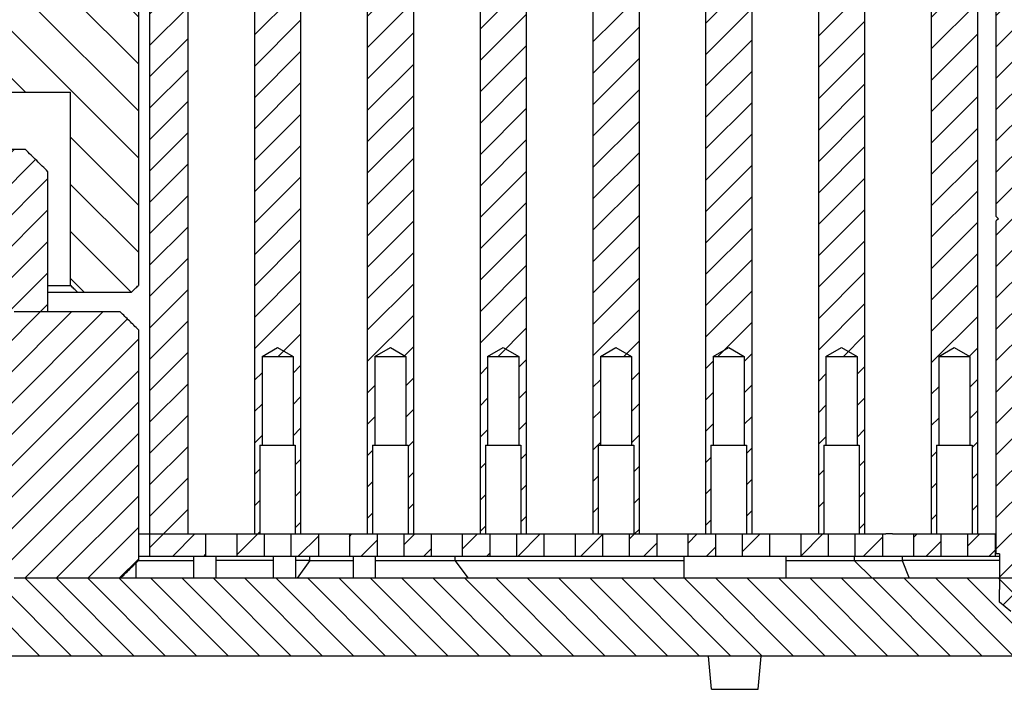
# Model space of a CAD drawing. Extents: x -1763 to 4575, y -3429 to 1051.
# Tile 132 of 193: x 3232 to 3276, y -2519 to -2489. Entities that reach past the tile are written whole.
import ezdxf

# ---------------------------------------------------------------- set-up
doc = ezdxf.new("R2010")
doc.units = 0
doc.linetypes.add('DASHED', pattern=[15, 7, -8])
doc.layers.get('0').update_dxf_attribs({"linetype": 'CONTINUOUS'})
doc.layers.add('1', color=7, linetype='CONTINUOUS')
pattern_1 = [(225, (0, 0), (0.70710678, -0.70710678), [])]

# ---------------------------------------------------------------- blocks, each defined once
blk = doc.blocks.new('Z-STACK', base_point=(-660.966, -2613.082))
at = {"linetype": 'CONTINUOUS'}
h = blk.add_hatch(dxfattribs=at)
h.set_pattern_fill('USER', color=1, angle=225, pattern_type=0)
h.set_pattern_definition(pattern_1)
h.paths.add_polyline_path([(3275.681, -2465.118), (3275.931, -2464.868), (3275.931, -2463.968), (3276.081, -2463.968), (3276.081, -2463.818), (3276.081, -2463.768), (3276.081, -2462.818), (3276.081, -2462.202), (3276.581, -2461.768), (3277.081, -2462.202), (3277.081, -2463.068), (3277.081, -2463.768), (3277.081, -2463.818), (3277.081, -2463.968), (3277.231, -2463.968), (3277.231, -2464.868), (3277.481, -2465.118), (3277.481, -2465.268), (3277.281, -2465.268), (3277.231, -2465.268), (3277.231, -2466.068), (3277.231, -2478.968), (3277.131, -2479.068), (3277.231, -2479.168), (3277.231, -2497.468), (3277.131, -2497.568), (3277.231, -2497.668), (3277.231, -2503.085), (3277.231, -2503.885), (3277.231, -2510.068), (3277.231, -2510.868), (3277.231, -2511.768), (3277.231, -2512.668), (3277.081, -2512.668), (3277.081, -2512.768), (3277.081, -2513.268), (3277.081, -2513.718), (3277.081, -2513.768), (3277.081, -2514.518), (3277.081, -2514.835), (3276.581, -2515.268), (3276.081, -2514.835), (3276.081, -2514.268), (3276.081, -2513.768), (3276.081, -2513.468), (3276.081, -2513.268), (3276.081, -2512.768), (3276.081, -2512.668), (3275.931, -2512.668), (3275.931, -2511.768), (3275.931, -2510.868), (3275.931, -2510.068), (3275.931, -2503.885), (3275.931, -2503.085), (3275.931, -2497.668), (3276.031, -2497.568), (3275.931, -2497.468), (3275.931, -2479.168), (3276.031, -2479.068), (3275.931, -2478.968), (3275.931, -2466.068), (3275.931, -2465.268), (3275.881, -2465.268), (3275.681, -2465.268)])
h = blk.add_hatch(dxfattribs=at)
h.set_pattern_fill('USER', color=1, angle=225, pattern_type=0)
h.set_pattern_definition(pattern_1)
h.paths.add_polyline_path([(3238.285, -2466.068), (3238.356, -2466.068), (3239.521, -2466.068), (3239.521, -2511.768), (3237.801, -2511.768), (3237.801, -2469.368), (3237.727, -2469.368), (3237.478, -2469.368), (3237.35, -2469.368), (3237.293, -2469.368), (3237.053, -2469.368), (3236.312, -2469.368), (3236.05, -2469.368), (3235.78, -2469.368), (3233.758, -2469.368), (3233.323, -2469.368), (3233.323, -2466.068), (3237.053, -2466.068), (3237.407, -2466.068), (3237.478, -2466.068)])
h = blk.add_hatch(dxfattribs=at)
h.set_pattern_fill('USER', color=1, angle=225, pattern_type=0)
h.set_pattern_definition(pattern_1)
h.paths.add_polyline_path([(3242.861, -2470.068), (3242.861, -2473.368), (3244.261, -2473.368), (3244.261, -2470.068), (3244.361, -2470.068), (3244.361, -2466.068), (3244.601, -2466.068), (3244.601, -2511.768), (3244.361, -2511.768), (3244.361, -2507.768), (3244.261, -2507.768), (3244.261, -2503.768), (3242.861, -2503.768), (3242.861, -2507.768), (3242.761, -2507.768), (3242.761, -2511.768), (3242.521, -2511.768), (3242.521, -2466.068), (3242.761, -2466.068), (3242.761, -2470.068)])
h = blk.add_hatch(dxfattribs=at)
h.set_pattern_fill('USER', color=1, angle=225, pattern_type=0)
h.set_pattern_definition(pattern_1)
h.paths.add_polyline_path([(3249.681, -2511.768), (3249.681, -2466.068), (3249.441, -2466.068), (3249.441, -2470.068), (3249.341, -2470.068), (3249.341, -2473.368), (3247.941, -2473.368), (3247.941, -2470.068), (3247.841, -2470.068), (3247.841, -2466.068), (3247.601, -2466.068), (3247.601, -2511.768), (3247.841, -2511.768), (3247.841, -2507.768), (3247.941, -2507.768), (3247.941, -2503.768), (3249.341, -2503.768), (3249.341, -2507.768), (3249.441, -2507.768), (3249.441, -2511.768)])
h = blk.add_hatch(dxfattribs=at)
h.set_pattern_fill('USER', color=1, angle=225, pattern_type=0)
h.set_pattern_definition(pattern_1)
h.paths.add_polyline_path([(3254.421, -2503.768), (3254.421, -2507.768), (3254.521, -2507.768), (3254.521, -2511.768), (3254.761, -2511.768), (3254.761, -2466.068), (3254.521, -2466.068), (3254.521, -2470.068), (3254.421, -2470.068), (3254.421, -2473.368), (3253.021, -2473.368), (3253.021, -2470.068), (3252.921, -2470.068), (3252.921, -2466.068), (3252.681, -2466.068), (3252.681, -2511.768), (3252.921, -2511.768), (3252.921, -2507.768), (3253.021, -2507.768), (3253.021, -2503.768)])
h = blk.add_hatch(dxfattribs=at)
h.set_pattern_fill('USER', color=1, angle=225, pattern_type=0)
h.set_pattern_definition(pattern_1)
h.paths.add_polyline_path([(3258.001, -2511.768), (3258.001, -2507.768), (3258.101, -2507.768), (3258.101, -2503.768), (3259.501, -2503.768), (3259.501, -2507.768), (3259.601, -2507.768), (3259.601, -2511.768), (3259.841, -2511.768), (3259.841, -2466.068), (3259.601, -2466.068), (3259.601, -2470.068), (3259.501, -2470.068), (3259.501, -2473.368), (3258.101, -2473.368), (3258.101, -2470.068), (3258.001, -2470.068), (3258.001, -2466.068), (3257.761, -2466.068), (3257.761, -2511.768)])
h = blk.add_hatch(dxfattribs=at)
h.set_pattern_fill('USER', color=1, angle=225, pattern_type=0)
h.set_pattern_definition(pattern_1)
h.paths.add_polyline_path([(3264.581, -2503.768), (3264.581, -2507.768), (3264.681, -2507.768), (3264.681, -2511.768), (3264.921, -2511.768), (3264.921, -2466.068), (3264.681, -2466.068), (3264.681, -2470.068), (3264.581, -2470.068), (3264.581, -2473.368), (3263.181, -2473.368), (3263.181, -2470.068), (3263.081, -2470.068), (3263.081, -2466.068), (3262.841, -2466.068), (3262.841, -2511.768), (3263.081, -2511.768), (3263.081, -2507.768), (3263.181, -2507.768), (3263.181, -2503.768)])
h = blk.add_hatch(dxfattribs=at)
h.set_pattern_fill('USER', color=1, angle=225, pattern_type=0)
h.set_pattern_definition(pattern_1)
h.paths.add_polyline_path([(3268.161, -2511.768), (3267.921, -2511.768), (3267.921, -2466.068), (3268.161, -2466.068), (3268.161, -2470.068), (3268.261, -2470.068), (3268.261, -2473.368), (3269.661, -2473.368), (3269.661, -2470.068), (3269.761, -2470.068), (3269.761, -2466.068), (3270.001, -2466.068), (3270.001, -2511.768), (3269.761, -2511.768), (3269.761, -2507.768), (3269.661, -2507.768), (3269.661, -2503.768), (3268.261, -2503.768), (3268.261, -2507.768), (3268.161, -2507.768)])
h = blk.add_hatch(dxfattribs=at)
h.set_pattern_fill('USER', color=1, angle=225, pattern_type=0)
h.set_pattern_definition(pattern_1)
h.paths.add_polyline_path([(3275.081, -2511.768), (3275.081, -2466.068), (3274.841, -2466.068), (3274.841, -2470.068), (3274.741, -2470.068), (3274.741, -2473.368), (3273.341, -2473.368), (3273.341, -2470.068), (3273.241, -2470.068), (3273.241, -2466.068), (3273.001, -2466.068), (3273.001, -2511.768), (3273.241, -2511.768), (3273.241, -2507.768), (3273.341, -2507.768), (3273.341, -2503.768), (3274.741, -2503.768), (3274.741, -2507.768), (3274.841, -2507.768), (3274.841, -2511.768)])
h = blk.add_hatch(dxfattribs=at)
h.set_pattern_fill('USER', color=4, scale=1.5, angle=135, pattern_type=0)
h.set_pattern_definition([(135, (0, 0), (-1.06066017, -1.06066017), [])])
edge = h.paths.add_edge_path()
edge.add_line((3236.987, -2470.868), (3236.312, -2470.868))
edge.add_line((3236.312, -2470.868), (3236.05, -2470.868))
edge.add_line((3236.05, -2470.868), (3235.78, -2470.868))
edge.add_line((3235.78, -2470.868), (3233.758, -2470.868))
edge.add_line((3233.758, -2470.868), (3233.527, -2470.868))
edge.add_spline(control_points=[(3233.527, -2470.868), (3233.476, -2470.918), (3233.374, -2471.018), (3233.272, -2471.118), (3233.221, -2471.168)], knot_values=[0, 0, 0, 0, 0.214121, 0.428241, 0.428241, 0.428241, 0.428241], degree=3, periodic=0)
edge.add_line((3233.221, -2471.168), (3233.221, -2487.868))
edge.add_line((3233.221, -2487.868), (3220.754, -2487.868))
edge.add_spline(control_points=[(3220.754, -2487.868), (3220.703, -2487.918), (3220.6, -2488.018), (3220.497, -2488.118), (3220.446, -2488.168)], knot_values=[0, 0, 0, 0, 0.214881, 0.429761, 0.429761, 0.429761, 0.429761], degree=3, periodic=0)
edge.add_line((3220.446, -2488.168), (3220.446, -2491.568))
edge.add_spline(control_points=[(3220.446, -2491.568), (3220.497, -2491.618), (3220.6, -2491.718), (3220.703, -2491.818), (3220.754, -2491.868)], knot_values=[0, 0, 0, 0, 0.214881, 0.429761, 0.429761, 0.429761, 0.429761], degree=3, periodic=0)
edge.add_line((3220.754, -2491.868), (3234.24, -2491.868))
edge.add_line((3234.24, -2491.868), (3234.24, -2500.568))
edge.add_spline(control_points=[(3234.24, -2500.568), (3234.291, -2500.618), (3234.392, -2500.718), (3234.494, -2500.818), (3234.545, -2500.868)], knot_values=[0, 0, 0, 0, 0.214074, 0.428148, 0.428148, 0.428148, 0.428148], degree=3, periodic=0)
edge.add_line((3234.545, -2500.868), (3236.987, -2500.868))
edge.add_spline(control_points=[(3236.987, -2500.868), (3237.038, -2500.818), (3237.14, -2500.718), (3237.242, -2500.618), (3237.293, -2500.568)], knot_values=[0, 0, 0, 0, 0.213956, 0.427912, 0.427912, 0.427912, 0.427912], degree=3, periodic=0)
edge.add_line((3237.293, -2500.568), (3237.293, -2471.168))
edge.add_spline(control_points=[(3237.293, -2471.168), (3237.242, -2471.118), (3237.14, -2471.018), (3237.038, -2470.918), (3236.987, -2470.868)], knot_values=[0, 0, 0, 0, 0.213956, 0.427912, 0.427912, 0.427912, 0.427912], degree=3, periodic=0)
h = blk.add_hatch(dxfattribs=at)
h.set_pattern_fill('USER', color=1, angle=-135, pattern_type=0)
h.set_pattern_definition([(-135, (0, 0), (0.70710678, -0.70710678), [])])
edge = h.paths.add_edge_path()
edge.add_line((3205.163, -2494.448), (3209.496, -2494.448))
edge.add_line((3209.496, -2494.448), (3209.708, -2494.448))
edge.add_line((3209.708, -2494.448), (3209.834, -2494.448))
edge.add_line((3209.834, -2494.448), (3210.345, -2494.448))
edge.add_line((3210.345, -2494.448), (3232.202, -2494.448))
edge.add_spline(control_points=[(3232.202, -2494.448), (3232.372, -2494.615), (3232.712, -2494.948), (3233.051, -2495.282), (3233.221, -2495.448)], knot_values=[0, 0, 0, 0, 0.713839, 1.427679, 1.427679, 1.427679, 1.427679], degree=3, periodic=0)
edge.add_line((3233.221, -2495.448), (3233.221, -2501.768))
edge.add_line((3233.221, -2501.768), (3231.693, -2501.768))
edge.add_line((3231.693, -2501.768), (3231.387, -2501.768))
edge.add_spline(control_points=[(3231.387, -2501.768), (3231.353, -2501.735), (3231.285, -2501.668), (3231.217, -2501.602), (3231.183, -2501.568)], knot_values=[0, 0, 0, 0, 0.142814, 0.285629, 0.285629, 0.285629, 0.285629], degree=3, periodic=0)
edge.add_line((3231.183, -2501.568), (3231.183, -2500.168))
edge.add_line((3231.183, -2500.168), (3217.571, -2500.168))
edge.add_spline(control_points=[(3217.571, -2500.168), (3217.536, -2500.135), (3217.468, -2500.068), (3217.399, -2500.002), (3217.365, -2499.968)], knot_values=[0, 0, 0, 0, 0.143422, 0.286844, 0.286844, 0.286844, 0.286844], degree=3, periodic=0)
edge.add_line((3217.365, -2499.968), (3217.365, -2498.198))
edge.add_line((3217.365, -2498.198), (3215.816, -2498.198))
edge.add_line((3215.816, -2498.198), (3215.598, -2498.198))
edge.add_spline(control_points=[(3215.598, -2498.198), (3215.558, -2498.165), (3215.477, -2498.098), (3215.395, -2498.031), (3215.354, -2497.998)], knot_values=[0, 0, 0, 0, 0.157716, 0.315429, 0.315429, 0.315429, 0.315429], degree=3, periodic=0)
edge.add_line((3215.354, -2497.998), (3215.354, -2496.698))
edge.add_line((3215.354, -2496.698), (3215.229, -2496.698))
edge.add_line((3215.229, -2496.698), (3215.116, -2496.698))
edge.add_line((3215.116, -2496.698), (3215.105, -2496.698))
edge.add_line((3215.105, -2496.698), (3214.227, -2496.698))
edge.add_line((3214.227, -2496.698), (3214.227, -2495.198))
edge.add_line((3214.227, -2495.198), (3211.805, -2495.198))
edge.add_line((3211.805, -2495.198), (3211.805, -2496.698))
edge.add_line((3211.805, -2496.698), (3210.916, -2496.698))
edge.add_line((3210.916, -2496.698), (3210.804, -2496.698))
edge.add_line((3210.804, -2496.698), (3210.678, -2496.698))
edge.add_line((3210.678, -2496.698), (3210.678, -2497.998))
edge.add_spline(control_points=[(3210.678, -2497.998), (3210.637, -2498.031), (3210.556, -2498.098), (3210.475, -2498.165), (3210.434, -2498.198)], knot_values=[0, 0, 0, 0, 0.157713, 0.315429, 0.315429, 0.315429, 0.315429], degree=3, periodic=0)
edge.add_line((3210.434, -2498.198), (3210.216, -2498.198))
edge.add_line((3210.216, -2498.198), (3210.145, -2498.198))
edge.add_line((3210.145, -2498.198), (3209.916, -2498.198))
edge.add_line((3209.916, -2498.198), (3208.345, -2498.198))
edge.add_line((3208.345, -2498.198), (3207.729, -2498.198))
edge.add_line((3207.729, -2498.198), (3207.017, -2498.198))
edge.add_line((3207.017, -2498.198), (3206.758, -2498.198))
edge.add_line((3206.758, -2498.198), (3206.345, -2498.198))
edge.add_line((3206.345, -2498.198), (3205.217, -2498.198))
edge.add_line((3205.217, -2498.198), (3205.163, -2498.198))
edge.add_spline(control_points=[(3205.163, -2498.198), (3205.128, -2498.165), (3205.058, -2498.098), (3204.989, -2498.032), (3204.954, -2497.998)], knot_values=[0, 0, 0, 0, 0.144383, 0.288766, 0.288766, 0.288766, 0.288766], degree=3, periodic=0)
edge.add_line((3204.954, -2497.998), (3204.954, -2494.648))
edge.add_spline(control_points=[(3204.954, -2494.648), (3204.989, -2494.615), (3205.058, -2494.548), (3205.128, -2494.482), (3205.163, -2494.448)], knot_values=[0, 0, 0, 0, 0.144383, 0.288766, 0.288766, 0.288766, 0.288766], degree=3, periodic=0)
h = blk.add_hatch(dxfattribs=at)
h.set_pattern_fill('USER', color=5, angle=225, pattern_type=0)
h.set_pattern_definition(pattern_1)
edge = h.paths.add_edge_path()
edge.add_line((3233.221, -2501.768), (3233.017, -2501.768))
edge.add_line((3233.017, -2501.768), (3231.693, -2501.768))
edge.add_spline(control_points=[(3231.693, -2501.768), (3231.608, -2501.852), (3231.438, -2502.019), (3231.268, -2502.185), (3231.183, -2502.268)], knot_values=[0, 0, 0, 0, 0.357023, 0.714046, 0.714046, 0.714046, 0.714046], degree=3, periodic=0)
edge.add_line((3231.183, -2502.268), (3231.183, -2513.268))
edge.add_spline(control_points=[(3231.183, -2513.268), (3231.268, -2513.352), (3231.438, -2513.518), (3231.608, -2513.685), (3231.693, -2513.768)], knot_values=[0, 0, 0, 0, 0.357023, 0.714046, 0.714046, 0.714046, 0.714046], degree=3, periodic=0)
edge.add_line((3231.693, -2513.768), (3236.479, -2513.768))
edge.add_spline(control_points=[(3236.479, -2513.768), (3236.614, -2513.635), (3236.886, -2513.369), (3237.157, -2513.102), (3237.293, -2512.968)], knot_values=[0, 0, 0, 0, 0.570578, 1.141156, 1.141156, 1.141156, 1.141156], degree=3, periodic=0)
edge.add_line((3237.293, -2512.968), (3237.293, -2502.568))
edge.add_spline(control_points=[(3237.293, -2502.568), (3237.157, -2502.435), (3236.886, -2502.168), (3236.614, -2501.902), (3236.479, -2501.768)], knot_values=[0, 0, 0, 0, 0.570578, 1.141156, 1.141156, 1.141156, 1.141156], degree=3, periodic=0)
edge.add_line((3236.479, -2501.768), (3233.221, -2501.768))
h = blk.add_hatch(dxfattribs=at)
h.set_pattern_fill('USER', color=1, angle=225, pattern_type=0)
h.set_pattern_definition(pattern_1)
h.paths.add_polyline_path([(3240.321, -2512.768), (3240.321, -2511.768), (3239.521, -2511.768), (3237.801, -2511.768), (3237.801, -2512.768)])
h = blk.add_hatch(dxfattribs=at)
h.set_pattern_fill('USER', color=1, angle=225, pattern_type=0)
h.set_pattern_definition(pattern_1)
h.paths.add_polyline_path([(3242.961, -2511.768), (3242.961, -2512.768), (3241.721, -2512.768), (3241.721, -2511.768), (3242.521, -2511.768), (3242.761, -2511.768)])
h = blk.add_hatch(dxfattribs=at)
h.set_pattern_fill('USER', color=1, angle=225, pattern_type=0)
h.set_pattern_definition(pattern_1)
h.paths.add_polyline_path([(3245.401, -2512.768), (3244.161, -2512.768), (3244.161, -2511.768), (3244.361, -2511.768), (3244.601, -2511.768), (3245.401, -2511.768)])
h = blk.add_hatch(dxfattribs=at)
h.set_pattern_fill('USER', color=1, angle=225, pattern_type=0)
h.set_pattern_definition(pattern_1)
h.paths.add_polyline_path([(3248.041, -2511.768), (3248.041, -2512.768), (3246.801, -2512.768), (3246.801, -2511.768), (3247.601, -2511.768), (3247.841, -2511.768)])
h = blk.add_hatch(dxfattribs=at)
h.set_pattern_fill('USER', color=1, angle=225, pattern_type=0)
h.set_pattern_definition(pattern_1)
h.paths.add_polyline_path([(3250.481, -2512.768), (3249.241, -2512.768), (3249.241, -2511.768), (3249.441, -2511.768), (3249.681, -2511.768), (3250.481, -2511.768)])
h = blk.add_hatch(dxfattribs=at)
h.set_pattern_fill('USER', color=1, angle=225, pattern_type=0)
h.set_pattern_definition(pattern_1)
h.paths.add_polyline_path([(3252.681, -2511.768), (3252.921, -2511.768), (3253.121, -2511.768), (3253.121, -2512.768), (3251.881, -2512.768), (3251.881, -2511.768)])
h = blk.add_hatch(dxfattribs=at)
h.set_pattern_fill('USER', color=1, angle=225, pattern_type=0)
h.set_pattern_definition(pattern_1)
h.paths.add_polyline_path([(3254.521, -2511.768), (3254.761, -2511.768), (3255.561, -2511.768), (3255.561, -2512.768), (3254.321, -2512.768), (3254.321, -2511.768)])
h = blk.add_hatch(dxfattribs=at)
h.set_pattern_fill('USER', color=1, angle=225, pattern_type=0)
h.set_pattern_definition(pattern_1)
h.paths.add_polyline_path([(3258.201, -2512.768), (3256.961, -2512.768), (3256.961, -2511.768), (3257.761, -2511.768), (3258.001, -2511.768), (3258.201, -2511.768)])
h = blk.add_hatch(dxfattribs=at)
h.set_pattern_fill('USER', color=1, angle=225, pattern_type=0)
h.set_pattern_definition(pattern_1)
h.paths.add_polyline_path([(3260.641, -2511.768), (3260.641, -2512.768), (3259.401, -2512.768), (3259.401, -2511.768), (3259.601, -2511.768), (3259.841, -2511.768)])
h = blk.add_hatch(dxfattribs=at)
h.set_pattern_fill('USER', color=1, angle=225, pattern_type=0)
h.set_pattern_definition(pattern_1)
h.paths.add_polyline_path([(3263.281, -2512.768), (3262.041, -2512.768), (3262.041, -2511.768), (3262.841, -2511.768), (3263.081, -2511.768), (3263.281, -2511.768)])
h = blk.add_hatch(dxfattribs=at)
h.set_pattern_fill('USER', color=1, angle=225, pattern_type=0)
h.set_pattern_definition(pattern_1)
h.paths.add_polyline_path([(3265.721, -2512.768), (3265.721, -2511.768), (3264.921, -2511.768), (3264.681, -2511.768), (3264.481, -2511.768), (3264.481, -2512.768)])
h = blk.add_hatch(dxfattribs=at)
h.set_pattern_fill('USER', color=1, angle=225, pattern_type=0)
h.set_pattern_definition(pattern_1)
h.paths.add_polyline_path([(3267.121, -2512.768), (3268.361, -2512.768), (3268.361, -2511.768), (3268.161, -2511.768), (3267.921, -2511.768), (3267.121, -2511.768)])
h = blk.add_hatch(dxfattribs=at)
h.set_pattern_fill('USER', color=1, angle=225, pattern_type=0)
h.set_pattern_definition(pattern_1)
h.paths.add_polyline_path([(3270.801, -2512.768), (3269.835, -2512.768), (3269.561, -2512.768), (3269.561, -2511.768), (3269.761, -2511.768), (3270.001, -2511.768), (3270.801, -2511.768)])
h = blk.add_hatch(dxfattribs=at)
h.set_pattern_fill('USER', color=1, angle=225, pattern_type=0)
h.set_pattern_definition(pattern_1)
h.paths.add_polyline_path([(3273.441, -2511.768), (3273.441, -2512.768), (3272.201, -2512.768), (3272.201, -2511.768), (3273.001, -2511.768), (3273.241, -2511.768)])
h = blk.add_hatch(dxfattribs=at)
h.set_pattern_fill('USER', color=1, angle=225, pattern_type=0)
h.set_pattern_definition(pattern_1)
h.paths.add_polyline_path([(3275.881, -2511.768), (3275.881, -2512.768), (3274.641, -2512.768), (3274.641, -2511.768), (3274.841, -2511.768), (3275.081, -2511.768)])
h = blk.add_hatch(dxfattribs=at)
h.set_pattern_fill('USER', color=3, angle=135, pattern_type=0)
h.set_pattern_definition([(135, (0, 0), (-0.70710678, -0.70710678), [])])
h.paths.add_polyline_path([(3010.9, -2513.768), (3010.497, -2513.768), (3009.59, -2513.768), (3009.59, -2517.268), (3287.032, -2517.268), (3287.032, -2513.768), (3286.126, -2513.768), (3285.723, -2513.768), (3282.161, -2513.768), (3281.161, -2513.768), (3280.779, -2513.768), (3279.993, -2513.768), (3279.621, -2513.768), (3279.521, -2513.768), (3279.499, -2513.768), (3278.921, -2513.768), (3278.621, -2513.768), (3277.081, -2513.768), (3276.993, -2513.768), (3276.503, -2513.768), (3276.081, -2513.768), (3274.819, -2513.768), (3273.711, -2513.768), (3273.011, -2513.768), (3272.809, -2513.768), (3272.452, -2513.768), (3272.255, -2513.768), (3272.002, -2513.768), (3270.335, -2513.768), (3266.457, -2513.768), (3266.052, -2513.768), (3265.332, -2513.768), (3264.907, -2513.768), (3264.877, -2513.768), (3264.157, -2513.768), (3263.436, -2513.768), (3263.407, -2513.768), (3262.982, -2513.768), (3262.261, -2513.768), (3261.857, -2513.768), (3252.163, -2513.768), (3251.88, -2513.768), (3244.655, -2513.768), (3244.45, -2513.768), (3244.166, -2513.768), (3243.24, -2513.768), (3240.4, -2513.768), (3240.116, -2513.768), (3236.479, -2513.768), (3231.693, -2513.768), (3220.517, -2513.768), (3218.964, -2513.768), (3210.397, -2513.768), (3209.895, -2513.768), (3205.998, -2513.768), (3205.508, -2513.768), (3201.007, -2513.768), (3197.479, -2513.768), (3195.615, -2513.768), (3195.412, -2513.768), (3192.407, -2513.768), (3192.191, -2513.768), (3156.63, -2513.768), (3156.629, -2513.768), (3152.379, -2513.768), (3151.914, -2513.768), (3151.909, -2513.768), (3148.311, -2513.768), (3139.994, -2513.768), (3139.993, -2513.768), (3104.432, -2513.768), (3104.216, -2513.768), (3101.211, -2513.768), (3101.008, -2513.768), (3099.144, -2513.768), (3095.616, -2513.768), (3091.114, -2513.768), (3090.625, -2513.768), (3086.728, -2513.768), (3086.226, -2513.768), (3077.658, -2513.768), (3076.106, -2513.768), (3064.93, -2513.768), (3060.144, -2513.768), (3056.223, -2513.768), (3052.456, -2513.768), (3052.173, -2513.768), (3044.743, -2513.768), (3044.46, -2513.768), (3027.334, -2513.768), (3026.334, -2513.768), (3026.288, -2513.768), (3024.621, -2513.768), (3024.368, -2513.768), (3024.171, -2513.768), (3023.814, -2513.768), (3023.611, -2513.768), (3020.566, -2513.768), (3020.119, -2513.768), (3019.63, -2513.768), (3017.124, -2513.768), (3016.63, -2513.768)])
at = {"color": 7, "linetype": 'CONTINUOUS'}
for p, q in [((3239.521, -2466.068), (3239.521, -2511.768)), ((3242.521, -2466.068), (3242.521, -2511.768)), ((3244.601, -2466.068), (3244.601, -2511.768)), ((3247.601, -2466.068), (3247.601, -2511.768)), ((3249.681, -2466.068), (3249.681, -2511.768)), ((3252.681, -2466.068), (3252.681, -2511.768)), ((3254.761, -2466.068), (3254.761, -2511.768)), ((3257.761, -2466.068), (3257.761, -2511.768)), ((3259.841, -2466.068), (3259.841, -2511.768)), ((3262.841, -2466.068), (3262.841, -2511.768)), ((3264.921, -2466.068), (3264.921, -2511.768)), ((3267.921, -2466.068), (3267.921, -2511.768)), ((3270.001, -2466.068), (3270.001, -2511.768)), ((3273.001, -2466.068), (3273.001, -2511.768)), ((3275.081, -2466.068), (3275.081, -2511.768)), ((3237.801, -2469.368), (3237.801, -2511.768)), ((3275.931, -2497.468), (3275.931, -2479.168)), ((3232.202, -2494.448), (3210.345, -2494.448)), ((3233.221, -2501.768), (3233.221, -2495.448)), ((3276.031, -2497.568), (3275.931, -2497.468)), ((3276.031, -2497.568), (3275.931, -2497.668)), ((3275.931, -2503.085), (3275.931, -2497.668)), ((3233.221, -2501.768), (3231.693, -2501.768)), ((3275.931, -2503.885), (3275.931, -2503.085)), ((3242.861, -2503.768), (3242.861, -2507.768)), ((3242.861, -2503.768), (3244.261, -2503.768)), ((3244.261, -2503.768), (3244.261, -2507.768)), ((3247.941, -2503.768), (3247.941, -2507.768)), ((3247.941, -2503.768), (3249.341, -2503.768)), ((3249.341, -2503.768), (3249.341, -2507.768)), ((3253.021, -2503.768), (3253.021, -2507.768)), ((3253.021, -2503.768), (3254.421, -2503.768)), ((3254.421, -2503.768), (3254.421, -2507.768)), ((3258.101, -2503.768), (3258.101, -2507.768)), ((3258.101, -2503.768), (3259.501, -2503.768)), ((3259.501, -2503.768), (3259.501, -2507.768)), ((3263.181, -2503.768), (3263.181, -2507.768)), ((3263.181, -2503.768), (3264.581, -2503.768)), ((3264.581, -2503.768), (3264.581, -2507.768)), ((3268.261, -2503.768), (3268.261, -2507.768)), ((3268.261, -2503.768), (3269.661, -2503.768)), ((3269.661, -2503.768), (3269.661, -2507.768)), ((3273.341, -2503.768), (3274.741, -2503.768)), ((3273.341, -2503.768), (3273.341, -2507.768)), ((3274.741, -2503.768), (3274.741, -2507.768)), ((3275.931, -2510.068), (3275.931, -2503.885)), ((3242.761, -2507.768), (3242.761, -2511.768)), ((3242.761, -2507.768), (3242.861, -2507.768)), ((3242.861, -2507.768), (3243.561, -2507.768)), ((3243.561, -2507.768), (3244.261, -2507.768)), ((3244.261, -2507.768), (3244.361, -2507.768)), ((3244.361, -2507.768), (3244.361, -2511.768)), ((3247.841, -2507.768), (3247.841, -2511.768)), ((3247.841, -2507.768), (3247.941, -2507.768)), ((3247.941, -2507.768), (3248.641, -2507.768)), ((3248.641, -2507.768), (3249.341, -2507.768)), ((3249.341, -2507.768), (3249.441, -2507.768)), ((3249.441, -2507.768), (3249.441, -2511.768)), ((3252.921, -2507.768), (3252.921, -2511.768)), ((3252.921, -2507.768), (3253.021, -2507.768)), ((3253.021, -2507.768), (3253.721, -2507.768)), ((3253.721, -2507.768), (3254.421, -2507.768)), ((3254.421, -2507.768), (3254.521, -2507.768)), ((3254.521, -2507.768), (3254.521, -2511.768)), ((3258.001, -2507.768), (3258.001, -2511.768)), ((3258.001, -2507.768), (3258.101, -2507.768)), ((3258.101, -2507.768), (3258.801, -2507.768)), ((3258.801, -2507.768), (3259.501, -2507.768)), ((3259.501, -2507.768), (3259.601, -2507.768)), ((3259.601, -2507.768), (3259.601, -2511.768)), ((3263.081, -2507.768), (3263.081, -2511.768)), ((3263.081, -2507.768), (3263.181, -2507.768)), ((3263.181, -2507.768), (3263.881, -2507.768)), ((3263.881, -2507.768), (3264.581, -2507.768)), ((3264.581, -2507.768), (3264.681, -2507.768)), ((3264.681, -2507.768), (3264.681, -2511.768)), ((3268.161, -2507.768), (3268.261, -2507.768)), ((3268.161, -2507.768), (3268.161, -2511.768)), ((3268.261, -2507.768), (3268.961, -2507.768)), ((3268.961, -2507.768), (3269.661, -2507.768)), ((3269.661, -2507.768), (3269.761, -2507.768)), ((3269.761, -2507.768), (3269.761, -2511.768)), ((3273.241, -2507.768), (3273.341, -2507.768)), ((3273.241, -2507.768), (3273.241, -2511.768)), ((3273.341, -2507.768), (3274.041, -2507.768)), ((3274.041, -2507.768), (3274.741, -2507.768)), ((3274.741, -2507.768), (3274.841, -2507.768)), ((3274.841, -2507.768), (3274.841, -2511.768)), ((3275.931, -2510.868), (3275.931, -2510.068)), ((3275.931, -2511.768), (3275.931, -2510.868)), ((3237.293, -2511.768), (3237.801, -2511.768)), ((3237.293, -2511.768), (3237.801, -2511.768)), ((3237.801, -2511.768), (3237.801, -2512.768)), ((3237.801, -2511.768), (3239.521, -2511.768)), ((3237.801, -2511.768), (3239.521, -2511.768)), ((3239.521, -2511.768), (3240.321, -2511.768)), ((3240.321, -2511.768), (3241.021, -2511.768)), ((3240.321, -2511.768), (3240.321, -2512.768)), ((3241.021, -2511.768), (3241.721, -2511.768)), ((3241.721, -2511.768), (3241.721, -2512.768)), ((3241.721, -2511.768), (3242.521, -2511.768)), ((3242.521, -2511.768), (3242.761, -2511.768)), ((3242.521, -2511.768), (3242.761, -2511.768)), ((3242.761, -2511.768), (3242.961, -2511.768)), ((3242.961, -2511.768), (3242.961, -2512.768)), ((3242.961, -2511.768), (3243.561, -2511.768)), ((3243.561, -2511.768), (3244.161, -2511.768)), ((3244.161, -2511.768), (3244.161, -2512.768)), ((3244.161, -2511.768), (3244.361, -2511.768)), ((3244.361, -2511.768), (3244.601, -2511.768)), ((3244.361, -2511.768), (3244.601, -2511.768)), ((3244.601, -2511.768), (3245.401, -2511.768)), ((3245.401, -2511.768), (3246.101, -2511.768)), ((3245.401, -2511.768), (3245.401, -2512.768)), ((3246.101, -2511.768), (3246.801, -2511.768)), ((3246.801, -2511.768), (3247.601, -2511.768)), ((3246.801, -2511.768), (3246.801, -2512.768)), ((3247.601, -2511.768), (3247.841, -2511.768)), ((3247.601, -2511.768), (3247.841, -2511.768)), ((3247.841, -2511.768), (3248.041, -2511.768)), ((3248.041, -2511.768), (3248.041, -2512.768)), ((3248.041, -2511.768), (3248.641, -2511.768)), ((3248.641, -2511.768), (3249.241, -2511.768)), ((3249.241, -2511.768), (3249.441, -2511.768)), ((3249.241, -2511.768), (3249.241, -2512.768)), ((3249.441, -2511.768), (3249.681, -2511.768)), ((3249.441, -2511.768), (3249.681, -2511.768)), ((3249.681, -2511.768), (3250.481, -2511.768)), ((3250.481, -2511.768), (3251.181, -2511.768)), ((3250.481, -2511.768), (3250.481, -2512.768)), ((3251.181, -2511.768), (3251.881, -2511.768)), ((3251.881, -2511.768), (3251.881, -2512.768)), ((3251.881, -2511.768), (3252.681, -2511.768)), ((3252.681, -2511.768), (3252.921, -2511.768)), ((3252.681, -2511.768), (3252.921, -2511.768)), ((3252.921, -2511.768), (3253.121, -2511.768)), ((3253.121, -2511.768), (3253.121, -2512.768)), ((3253.121, -2511.768), (3253.721, -2511.768)), ((3253.721, -2511.768), (3254.321, -2511.768)), ((3254.321, -2511.768), (3254.321, -2512.768)), ((3254.321, -2511.768), (3254.521, -2511.768)), ((3254.521, -2511.768), (3254.761, -2511.768)), ((3254.521, -2511.768), (3254.761, -2511.768)), ((3254.761, -2511.768), (3255.561, -2511.768)), ((3255.561, -2511.768), (3255.561, -2512.768)), ((3255.561, -2511.768), (3256.261, -2511.768)), ((3256.261, -2511.768), (3256.961, -2511.768)), ((3256.961, -2511.768), (3256.961, -2512.768)), ((3256.961, -2511.768), (3257.761, -2511.768)), ((3257.761, -2511.768), (3258.001, -2511.768)), ((3257.761, -2511.768), (3258.001, -2511.768)), ((3258.001, -2511.768), (3258.201, -2511.768)), ((3258.201, -2511.768), (3258.801, -2511.768)), ((3258.201, -2511.768), (3258.201, -2512.768)), ((3258.801, -2511.768), (3259.401, -2511.768)), ((3259.401, -2511.768), (3259.601, -2511.768)), ((3259.401, -2511.768), (3259.401, -2512.768)), ((3259.601, -2511.768), (3259.841, -2511.768)), ((3259.601, -2511.768), (3259.841, -2511.768)), ((3259.841, -2511.768), (3260.641, -2511.768)), ((3260.641, -2511.768), (3260.641, -2512.768)), ((3260.641, -2511.768), (3261.341, -2511.768)), ((3261.341, -2511.768), (3262.041, -2511.768)), ((3262.041, -2511.768), (3262.041, -2512.768)), ((3262.041, -2511.768), (3262.841, -2511.768)), ((3262.841, -2511.768), (3263.081, -2511.768)), ((3262.841, -2511.768), (3263.081, -2511.768)), ((3263.081, -2511.768), (3263.281, -2511.768)), ((3263.281, -2511.768), (3263.881, -2511.768)), ((3263.281, -2511.768), (3263.281, -2512.768)), ((3263.881, -2511.768), (3264.481, -2511.768)), ((3264.481, -2511.768), (3264.681, -2511.768)), ((3264.481, -2511.768), (3264.481, -2512.768)), ((3264.681, -2511.768), (3264.921, -2511.768)), ((3264.681, -2511.768), (3264.921, -2511.768)), ((3264.921, -2511.768), (3265.721, -2511.768)), ((3265.721, -2511.768), (3265.721, -2512.768)), ((3265.721, -2511.768), (3266.421, -2511.768)), ((3266.421, -2511.768), (3266.697, -2511.768)), ((3266.697, -2511.768), (3267.121, -2511.768)), ((3267.121, -2511.768), (3267.921, -2511.768)), ((3267.121, -2511.768), (3267.121, -2512.768)), ((3267.921, -2511.768), (3268.161, -2511.768)), ((3267.921, -2511.768), (3268.161, -2511.768)), ((3268.161, -2511.768), (3268.361, -2511.768)), ((3268.361, -2511.768), (3268.535, -2511.768)), ((3268.361, -2511.768), (3268.361, -2512.768)), ((3268.535, -2511.768), (3268.878, -2511.768)), ((3268.878, -2511.768), (3268.961, -2511.768)), ((3268.961, -2511.768), (3268.962, -2511.768)), ((3268.962, -2511.768), (3269.535, -2511.768)), ((3269.535, -2511.768), (3269.561, -2511.768)), ((3269.561, -2511.768), (3269.561, -2512.768)), ((3269.561, -2511.768), (3269.761, -2511.768)), ((3269.761, -2511.768), (3270.001, -2511.768)), ((3269.761, -2511.768), (3270.001, -2511.768)), ((3270.001, -2511.768), (3270.801, -2511.768)), ((3270.801, -2511.768), (3270.858, -2511.768)), ((3270.801, -2511.768), (3270.801, -2512.768)), ((3270.858, -2511.768), (3270.959, -2511.768)), ((3271.162, -2511.768), (3270.959, -2511.768)), ((3271.263, -2511.768), (3271.162, -2511.768)), ((3271.263, -2511.768), (3271.501, -2511.768)), ((3271.501, -2511.768), (3272.201, -2511.768)), ((3272.201, -2511.768), (3272.201, -2512.768)), ((3272.201, -2511.768), (3273.001, -2511.768)), ((3273.001, -2511.768), (3273.241, -2511.768)), ((3273.001, -2511.768), (3273.241, -2511.768)), ((3273.241, -2511.768), (3273.441, -2511.768)), ((3273.441, -2511.768), (3273.441, -2512.768)), ((3273.441, -2511.768), (3274.041, -2511.768)), ((3274.041, -2511.768), (3274.641, -2511.768)), ((3274.641, -2511.768), (3274.641, -2512.768)), ((3274.641, -2511.768), (3274.841, -2511.768)), ((3274.841, -2511.768), (3275.081, -2511.768)), ((3274.841, -2511.768), (3275.081, -2511.768)), ((3275.081, -2511.768), (3275.881, -2511.768)), ((3275.881, -2511.768), (3275.931, -2511.768)), ((3275.881, -2511.768), (3275.881, -2512.768)), ((3275.931, -2512.668), (3275.931, -2511.768)), ((3237.293, -2512.768), (3237.801, -2512.768)), ((3237.801, -2512.768), (3240.321, -2512.768)), ((3239.792, -2513.768), (3239.792, -2512.768)), ((3240.321, -2512.768), (3241.021, -2512.768)), ((3240.792, -2513.768), (3240.792, -2512.768)), ((3241.021, -2512.768), (3241.721, -2512.768)), ((3241.721, -2512.768), (3242.961, -2512.768)), ((3242.961, -2512.768), (3243.561, -2512.768)), ((3243.384, -2513.768), (3243.384, -2512.768)), ((3243.561, -2512.768), (3244.161, -2512.768)), ((3244.161, -2512.768), (3245.401, -2512.768)), ((3244.384, -2513.768), (3244.384, -2512.768)), ((3245.401, -2512.768), (3246.101, -2512.768)), ((3246.101, -2512.768), (3246.801, -2512.768)), ((3246.801, -2512.768), (3248.041, -2512.768)), ((3246.976, -2513.768), (3246.976, -2512.768)), ((3247.976, -2513.768), (3247.976, -2512.768)), ((3248.041, -2512.768), (3248.641, -2512.768)), ((3248.641, -2512.768), (3249.241, -2512.768)), ((3249.241, -2512.768), (3250.481, -2512.768)), ((3250.481, -2512.768), (3251.181, -2512.768)), ((3251.181, -2512.768), (3251.881, -2512.768)), ((3251.881, -2512.768), (3253.121, -2512.768)), ((3253.121, -2512.768), (3253.721, -2512.768)), ((3253.721, -2512.768), (3254.321, -2512.768)), ((3254.321, -2512.768), (3255.561, -2512.768)), ((3255.561, -2512.768), (3256.261, -2512.768)), ((3256.261, -2512.768), (3256.961, -2512.768)), ((3256.961, -2512.768), (3258.201, -2512.768)), ((3258.201, -2512.768), (3258.801, -2512.768)), ((3258.801, -2512.768), (3259.401, -2512.768)), ((3259.401, -2512.768), (3260.641, -2512.768)), ((3260.641, -2512.768), (3261.341, -2512.768)), ((3261.341, -2512.768), (3262.041, -2512.768)), ((3261.857, -2512.768), (3261.857, -2513.768)), ((3261.857, -2512.768), (3261.857, -2513.768)), ((3262.041, -2512.768), (3263.281, -2512.768)), ((3263.281, -2512.768), (3263.881, -2512.768)), ((3263.881, -2512.768), (3264.481, -2512.768)), ((3264.481, -2512.768), (3265.721, -2512.768)), ((3265.721, -2512.768), (3266.421, -2512.768)), ((3266.421, -2512.768), (3267.121, -2512.768)), ((3266.457, -2512.768), (3266.457, -2513.768)), ((3266.457, -2512.768), (3266.457, -2513.768)), ((3267.121, -2512.768), (3268.361, -2512.768)), ((3268.361, -2512.768), (3268.961, -2512.768)), ((3268.961, -2512.768), (3269.535, -2512.768)), ((3269.535, -2512.768), (3269.561, -2512.768)), ((3269.535, -2512.768), (3269.535, -2512.968)), ((3269.561, -2512.768), (3269.835, -2512.768)), ((3269.835, -2512.768), (3270.801, -2512.768)), ((3270.801, -2512.768), (3271.501, -2512.768)), ((3271.501, -2512.768), (3272.201, -2512.768)), ((3272.201, -2512.768), (3273.441, -2512.768)), ((3273.441, -2512.768), (3274.041, -2512.768)), ((3274.041, -2512.768), (3274.641, -2512.768)), ((3274.641, -2512.768), (3275.881, -2512.768)), ((3275.881, -2512.768), (3276.081, -2512.768)), ((3276.081, -2512.668), (3275.931, -2512.668)), ((3276.081, -2512.668), (3276.081, -2512.768)), ((3276.081, -2512.768), (3276.081, -2513.268)), ((3237.2, -2513.768), (3237.2, -2513.06)), ((3276.081, -2513.268), (3276.081, -2513.468)), ((3276.081, -2513.468), (3276.081, -2513.768)), ((3236.479, -2513.768), (3231.693, -2513.768)), ((3240.116, -2513.768), (3236.479, -2513.768)), ((3240.4, -2513.768), (3240.116, -2513.768)), ((3243.24, -2513.768), (3240.4, -2513.768)), ((3244.166, -2513.768), (3243.24, -2513.768)), ((3244.45, -2513.768), (3244.166, -2513.768)), ((3244.655, -2513.768), (3244.45, -2513.768)), ((3251.88, -2513.768), (3244.655, -2513.768)), ((3252.163, -2513.768), (3251.88, -2513.768)), ((3261.857, -2513.768), (3252.163, -2513.768)), ((3262.261, -2513.768), (3261.857, -2513.768)), ((3262.982, -2513.768), (3262.261, -2513.768)), ((3263.407, -2513.768), (3262.982, -2513.768)), ((3263.436, -2513.768), (3263.407, -2513.768)), ((3264.157, -2513.768), (3263.436, -2513.768)), ((3264.877, -2513.768), (3264.157, -2513.768)), ((3264.907, -2513.768), (3264.877, -2513.768)), ((3265.332, -2513.768), (3264.907, -2513.768)), ((3266.052, -2513.768), (3265.332, -2513.768)), ((3266.457, -2513.768), (3266.052, -2513.768)), ((3270.335, -2513.768), (3266.457, -2513.768)), ((3272.002, -2513.768), (3270.335, -2513.768)), ((3272.255, -2513.768), (3272.002, -2513.768)), ((3272.452, -2513.768), (3272.255, -2513.768)), ((3272.809, -2513.768), (3272.452, -2513.768)), ((3273.011, -2513.768), (3272.809, -2513.768)), ((3273.711, -2513.768), (3273.011, -2513.768)), ((3276.081, -2513.768), (3274.819, -2513.768)), ((3276.081, -2513.768), (3276.081, -2514.268)), ((3276.503, -2513.768), (3276.081, -2513.768)), ((3276.081, -2514.835), (3276.081, -2514.268)), ((3276.581, -2515.268), (3276.081, -2514.835)), ((3263.107, -2518.768), (3262.975, -2517.268)), ((3265.207, -2518.768), (3265.338, -2517.268)), ((3263.107, -2518.768), (3265.207, -2518.768))]:
    blk.add_line(p, q, dxfattribs=at)
at = {"color": 4, "linetype": 'CONTINUOUS'}
for p, q in [((3237.293, -2471.168), (3237.293, -2500.568)), ((3220.754, -2491.868), (3234.24, -2491.868)), ((3234.24, -2500.568), (3234.24, -2491.868)), ((3233.221, -2500.568), (3234.24, -2500.568)), ((3233.221, -2500.868), (3234.545, -2500.868)), ((3234.545, -2500.868), (3236.987, -2500.868))]:
    blk.add_line(p, q, dxfattribs=at)
at = {"color": 7, "linetype": 'DASHED'}
for p, q in [((3275.931, -2497.468), (3275.931, -2479.168)), ((3276.031, -2497.568), (3275.931, -2497.468)), ((3276.031, -2497.568), (3275.931, -2497.668)), ((3275.931, -2503.085), (3275.931, -2497.668)), ((3275.931, -2503.885), (3275.931, -2503.085)), ((3275.931, -2510.068), (3275.931, -2503.885)), ((3275.931, -2510.868), (3275.931, -2510.068)), ((3275.931, -2511.768), (3275.931, -2510.868)), ((3239.521, -2511.768), (3240.321, -2511.768)), ((3240.321, -2511.768), (3241.021, -2511.768)), ((3241.021, -2511.768), (3241.721, -2511.768)), ((3241.721, -2511.768), (3242.521, -2511.768)), ((3242.761, -2511.768), (3242.961, -2511.768)), ((3242.961, -2511.768), (3243.561, -2511.768)), ((3243.561, -2511.768), (3244.161, -2511.768)), ((3244.161, -2511.768), (3244.361, -2511.768)), ((3244.601, -2511.768), (3245.401, -2511.768)), ((3245.401, -2511.768), (3246.101, -2511.768)), ((3246.101, -2511.768), (3246.801, -2511.768)), ((3246.801, -2511.768), (3247.601, -2511.768)), ((3247.841, -2511.768), (3248.041, -2511.768)), ((3248.041, -2511.768), (3248.641, -2511.768)), ((3248.641, -2511.768), (3249.241, -2511.768)), ((3249.241, -2511.768), (3249.441, -2511.768)), ((3249.681, -2511.768), (3250.481, -2511.768)), ((3250.481, -2511.768), (3251.181, -2511.768)), ((3251.181, -2511.768), (3251.881, -2511.768)), ((3251.881, -2511.768), (3252.681, -2511.768)), ((3252.921, -2511.768), (3253.121, -2511.768)), ((3253.121, -2511.768), (3253.721, -2511.768)), ((3253.721, -2511.768), (3254.321, -2511.768)), ((3254.321, -2511.768), (3254.521, -2511.768)), ((3254.761, -2511.768), (3255.561, -2511.768)), ((3255.561, -2511.768), (3256.261, -2511.768)), ((3256.261, -2511.768), (3256.961, -2511.768)), ((3256.961, -2511.768), (3257.761, -2511.768)), ((3258.001, -2511.768), (3258.201, -2511.768)), ((3258.201, -2511.768), (3258.801, -2511.768)), ((3258.801, -2511.768), (3259.401, -2511.768)), ((3259.401, -2511.768), (3259.601, -2511.768)), ((3259.841, -2511.768), (3260.641, -2511.768)), ((3260.641, -2511.768), (3261.341, -2511.768)), ((3261.341, -2511.768), (3262.041, -2511.768)), ((3262.041, -2511.768), (3262.841, -2511.768)), ((3263.081, -2511.768), (3263.281, -2511.768)), ((3263.281, -2511.768), (3263.881, -2511.768)), ((3263.881, -2511.768), (3264.481, -2511.768)), ((3264.481, -2511.768), (3264.681, -2511.768)), ((3264.921, -2511.768), (3265.721, -2511.768)), ((3265.721, -2511.768), (3266.421, -2511.768)), ((3266.421, -2511.768), (3266.697, -2511.768)), ((3266.697, -2511.768), (3267.121, -2511.768)), ((3267.121, -2511.768), (3267.921, -2511.768)), ((3268.161, -2511.768), (3268.361, -2511.768)), ((3268.361, -2511.768), (3268.535, -2511.768)), ((3268.535, -2511.768), (3268.878, -2511.768)), ((3268.878, -2511.768), (3268.961, -2511.768)), ((3268.961, -2511.768), (3268.962, -2511.768)), ((3268.962, -2511.768), (3269.535, -2511.768)), ((3269.535, -2511.768), (3269.561, -2511.768)), ((3269.561, -2511.768), (3269.761, -2511.768)), ((3270.001, -2511.768), (3270.801, -2511.768)), ((3270.801, -2511.768), (3270.858, -2511.768)), ((3270.858, -2511.768), (3270.959, -2511.768)), ((3271.162, -2511.768), (3270.959, -2511.768)), ((3271.263, -2511.768), (3271.162, -2511.768)), ((3271.263, -2511.768), (3271.501, -2511.768)), ((3271.501, -2511.768), (3272.201, -2511.768)), ((3272.201, -2511.768), (3273.001, -2511.768)), ((3273.241, -2511.768), (3273.441, -2511.768)), ((3273.441, -2511.768), (3274.041, -2511.768)), ((3274.041, -2511.768), (3274.641, -2511.768)), ((3274.641, -2511.768), (3274.841, -2511.768)), ((3275.081, -2511.768), (3275.881, -2511.768)), ((3275.881, -2511.768), (3275.931, -2511.768)), ((3275.931, -2512.668), (3275.931, -2511.768)), ((3276.081, -2512.668), (3275.931, -2512.668)), ((3276.081, -2512.668), (3276.081, -2512.768)), ((3276.081, -2512.668), (3276.081, -2512.768)), ((3276.081, -2512.768), (3276.081, -2513.268)), ((3276.081, -2512.768), (3276.081, -2513.268)), ((3276.081, -2513.268), (3276.081, -2513.468)), ((3276.081, -2513.268), (3276.081, -2513.768)), ((3276.081, -2513.468), (3276.081, -2513.768)), ((3262.261, -2513.768), (3261.857, -2513.768)), ((3262.261, -2513.768), (3261.857, -2513.768)), ((3262.982, -2513.768), (3262.261, -2513.768)), ((3262.982, -2513.768), (3262.261, -2513.768)), ((3263.407, -2513.768), (3262.982, -2513.768)), ((3263.407, -2513.768), (3262.982, -2513.768)), ((3263.436, -2513.768), (3263.407, -2513.768)), ((3263.436, -2513.768), (3263.407, -2513.768)), ((3264.157, -2513.768), (3263.436, -2513.768)), ((3264.157, -2513.768), (3263.436, -2513.768)), ((3264.877, -2513.768), (3264.157, -2513.768)), ((3264.877, -2513.768), (3264.157, -2513.768)), ((3264.907, -2513.768), (3264.877, -2513.768)), ((3264.907, -2513.768), (3264.877, -2513.768)), ((3265.332, -2513.768), (3264.907, -2513.768)), ((3265.332, -2513.768), (3264.907, -2513.768)), ((3266.052, -2513.768), (3265.332, -2513.768)), ((3266.052, -2513.768), (3265.332, -2513.768)), ((3266.457, -2513.768), (3266.052, -2513.768)), ((3266.457, -2513.768), (3266.052, -2513.768)), ((3272.255, -2513.768), (3272.002, -2513.768)), ((3272.452, -2513.768), (3272.255, -2513.768)), ((3273.011, -2513.768), (3272.809, -2513.768)), ((3273.711, -2513.768), (3273.011, -2513.768)), ((3274.819, -2513.768), (3273.711, -2513.768)), ((3276.081, -2513.768), (3276.081, -2514.268)), ((3276.081, -2513.768), (3276.081, -2514.268)), ((3276.993, -2513.768), (3276.081, -2513.768)), ((3276.081, -2514.835), (3276.081, -2514.268))]:
    blk.add_line(p, q, dxfattribs=at)
at = {"color": 5, "linetype": 'CONTINUOUS'}
for p, q in [((3233.017, -2501.768), (3231.693, -2501.768)), ((3233.221, -2501.768), (3233.017, -2501.768)), ((3236.479, -2501.768), (3233.221, -2501.768)), ((3237.293, -2502.568), (3237.293, -2512.968)), ((3237.293, -2512.968), (3239.792, -2512.968)), ((3243.384, -2512.968), (3240.792, -2512.968)), ((3245.015, -2512.968), (3244.384, -2512.968)), ((3245.015, -2512.968), (3246.976, -2512.968)), ((3247.976, -2512.968), (3251.564, -2512.968)), ((3251.564, -2512.968), (3261.857, -2512.968)), ((3266.457, -2512.968), (3269.535, -2512.968)), ((3269.535, -2512.968), (3271.696, -2512.968)), ((3270.335, -2513.768), (3269.535, -2512.968)), ((3276.081, -2512.968), (3271.696, -2512.968)), ((3236.479, -2513.768), (3231.693, -2513.768)), ((3274.819, -2513.768), (3273.711, -2513.768))]:
    blk.add_line(p, q, dxfattribs=at)
at = {"color": 1, "linetype": 'CONTINUOUS'}
for p, q in [((3245.015, -2512.968), (3244.45, -2513.768)), ((3245.015, -2512.968), (3245.015, -2512.768)), ((3251.564, -2512.968), (3251.564, -2512.768)), ((3252.163, -2513.768), (3251.564, -2512.968)), ((3271.696, -2512.768), (3271.696, -2512.968)), ((3271.696, -2512.968), (3272.002, -2513.768))]:
    blk.add_line(p, q, dxfattribs=at)
at = {"color": 5, "linetype": 'DASHED'}
for p, q in [((3240.4, -2513.768), (3236.479, -2513.768)), ((3243.24, -2513.768), (3240.4, -2513.768)), ((3244.45, -2513.768), (3243.24, -2513.768)), ((3244.655, -2513.768), (3244.45, -2513.768)), ((3252.163, -2513.768), (3244.655, -2513.768)), ((3261.857, -2513.768), (3252.163, -2513.768)), ((3262.261, -2513.768), (3261.857, -2513.768)), ((3262.982, -2513.768), (3262.261, -2513.768)), ((3263.407, -2513.768), (3262.982, -2513.768)), ((3263.436, -2513.768), (3263.407, -2513.768)), ((3264.157, -2513.768), (3263.436, -2513.768)), ((3264.877, -2513.768), (3264.157, -2513.768)), ((3264.907, -2513.768), (3264.877, -2513.768)), ((3265.332, -2513.768), (3264.907, -2513.768)), ((3266.052, -2513.768), (3265.332, -2513.768)), ((3266.457, -2513.768), (3266.052, -2513.768)), ((3270.335, -2513.768), (3266.457, -2513.768)), ((3272.002, -2513.768), (3270.335, -2513.768)), ((3272.809, -2513.768), (3272.452, -2513.768)), ((3276.081, -2513.768), (3274.819, -2513.768))]:
    blk.add_line(p, q, dxfattribs=at)
at = {"color": 3, "linetype": 'CONTINUOUS'}
blk.add_line((3287.032, -2517.268), (3009.59, -2517.268), dxfattribs=at)
at = {"color": 7, "linetype": 'CONTINUOUS'}
blk.add_open_spline([(3233.221, -2495.448), (3233.051, -2495.281), (3232.881, -2495.115), (3232.712, -2494.948), (3232.542, -2494.782), (3232.372, -2494.615), (3232.202, -2494.448)], degree=3, knots=[0, 0, 0, 0, 0.713839, 0.713839, 0.713839, 1.427679, 1.427679, 1.427679, 1.427679], dxfattribs=at)
at = {"color": 4, "linetype": 'CONTINUOUS'}
for points, knots in [([(3234.545, -2500.868), (3234.494, -2500.818), (3234.443, -2500.768), (3234.392, -2500.718), (3234.341, -2500.668), (3234.291, -2500.618), (3234.24, -2500.568)], [0, 0, 0, 0, 0.214074, 0.214074, 0.214074, 0.428148, 0.428148, 0.428148, 0.428148]), ([(3236.987, -2500.868), (3237.038, -2500.818), (3237.089, -2500.768), (3237.14, -2500.718), (3237.191, -2500.668), (3237.242, -2500.618), (3237.293, -2500.568)], [0, 0, 0, 0, 0.2139562, 0.2139562, 0.2139562, 0.4279125, 0.4279125, 0.4279125, 0.4279125])]:
    blk.add_open_spline(points, degree=3, knots=knots, dxfattribs=at)
at = {"color": 5, "linetype": 'CONTINUOUS'}
for points in [[(3237.293, -2502.568), (3237.157, -2502.435), (3237.022, -2502.302), (3236.886, -2502.168), (3236.75, -2502.035), (3236.614, -2501.902), (3236.479, -2501.768)], [(3236.479, -2513.768), (3236.614, -2513.636), (3236.749, -2513.503), (3236.886, -2513.369), (3237.021, -2513.236), (3237.156, -2513.102), (3237.293, -2512.968)]]:
    blk.add_open_spline(points, degree=3, knots=[0, 0, 0, 0, 0.570578, 0.570578, 0.570578, 1.141156, 1.141156, 1.141156, 1.141156], dxfattribs=at)
at = {"layer": '1', "color": 7, "linetype": 'CONTINUOUS'}
for p, q in [((3242.861, -2503.768), (3243.561, -2503.364)), ((3243.561, -2503.364), (3244.261, -2503.768)), ((3247.941, -2503.768), (3248.641, -2503.364)), ((3248.641, -2503.364), (3249.341, -2503.768)), ((3253.021, -2503.768), (3253.721, -2503.364)), ((3253.721, -2503.364), (3254.421, -2503.768)), ((3258.101, -2503.768), (3258.801, -2503.364)), ((3258.801, -2503.364), (3259.501, -2503.768)), ((3263.181, -2503.768), (3263.881, -2503.364)), ((3263.881, -2503.364), (3264.581, -2503.768)), ((3268.261, -2503.768), (3268.961, -2503.364)), ((3268.961, -2503.364), (3269.661, -2503.768)), ((3273.341, -2503.768), (3274.041, -2503.364)), ((3274.041, -2503.364), (3274.741, -2503.768))]:
    blk.add_line(p, q, dxfattribs=at)

msp = doc.modelspace()

# ---------------------------------------------------------------- block references
at = {"layer": '1'}
msp.add_blockref('Z-STACK', (-660.966, -2613.082), dxfattribs=at)

doc.saveas('drawing.dxf')
